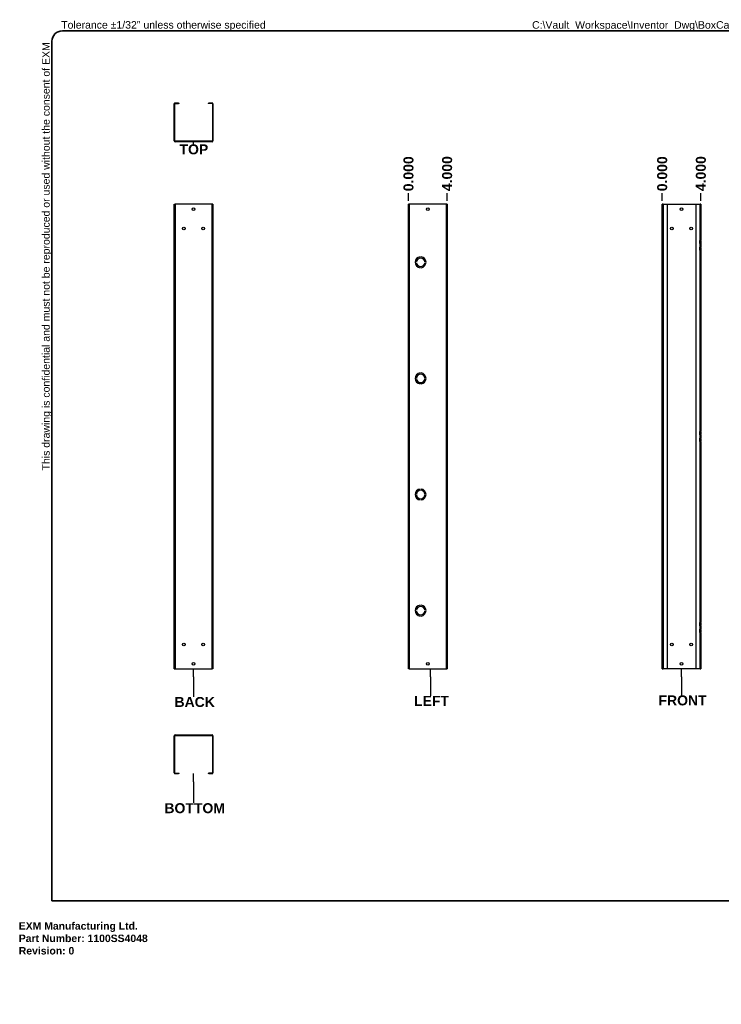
# Model space of a CAD drawing. Header units: inches. Extents: x 0 to 186, y -11 to 121.
# Tile 1 of 3: x 0 to 94, y -11 to 121. Entities that reach past the tile are written whole.
import ezdxf

# ---------------------------------------------------------------- set-up
doc = ezdxf.new("R2010")
doc.units = ezdxf.units.IN
doc.header["$LTSCALE"] = 11.188006
doc.header["$MEASUREMENT"] = 0
doc.layers.get('0').update_dxf_attribs({"lineweight": 25})
for name, color, linetype, lineweight in [('Dimensions(ANSI)', 7, 'Continuous', 25), ('Sketch Geometry(ANSI)', 7, 'Continuous', 25), ('Symbols(ANSI)', 7, 'Continuous', 25), ('Visible Edges(ANSI)', 7, 'Continuous', 25), ('Visible Tangent Edges(ANSI)', 7, 'Continuous', 25)]:
    doc.layers.add(name, color=color, linetype=linetype, lineweight=lineweight)
doc.styles.add('Current-ANSI', font='arial.ttf')
doc.styles.add('Dimension-ANSI', font='arialbd.ttf')
doc.styles.get("Standard").update_dxf_attribs({"font": 'arialbd.ttf'})
doc.dimstyles.new('INCH-ANSI-VERTICAL', dxfattribs={"dimscale": 11.188006, "dimtxt": 0.12, "dimasz": 0.098425, "dimexe": 0.04, "dimexo": 0.04, "dimgap": 0.031496, "dimtad": 0, "dimtih": 1, "dimtoh": 1, "dimdec": 3, "dimrnd": 1e-08, "dimzin": 0, "dimdsep": 46, "dimtxsty": 'Dimension-ANSI', "dimcen": 0.09, "dimdle": 0.312, "dimclrd": 179, "dimclre": 179, "dimclrt": 7, "dimadec": 1, "dimazin": 0, "dimtfac": 1, "dimtdec": 3, "dimtofl": 0, "dimtmove": 0, "dimatfit": 3, "dimfxl": 1, "dimtolj": 1, "dimtzin": 4, "dimlwd": 25, "dimlwe": 25, "dimarcsym": 0})

# ---------------------------------------------------------------- blocks, each defined once
blk = doc.blocks.new('Datum Identifier7')
at = {"layer": 'Symbols(ANSI)', "color": 7, "linetype": 'Continuous', "lineweight": 25}
blk.add_line((2.098, 9.333), (2.098, 9.362), dxfattribs=at)
at = {"layer": 'Symbols(ANSI)', "color": 7, "insert": (1.929, 9.209), "char_height": 0.12, "attachment_point": 7, "style": 'Dimension-ANSI'}
blk.add_mtext('TOP', dxfattribs=at)
blk = doc.blocks.new('*D10')
at = {"layer": 'Defpoints', "color": 0, "linetype": 'Continuous', "transparency": 16777216}
for p in [(86.4, 97.82), (86.4, 96.35), (86.4, 96.35)]:
    blk.add_point(p, dxfattribs=at)
at = {"layer": 'Dimensions(ANSI)', "color": 179, "linetype": 'Continuous', "lineweight": 25, "true_color": 0x262658, "transparency": 16777216}
blk.add_line((86.4, 96.8), (86.4, 97.82), dxfattribs=at)
at = {"layer": 'Dimensions(ANSI)', "color": 7, "linetype": 'Continuous', "lineweight": 25, "transparency": 16777216, "insert": (86.4, 100.44), "char_height": 1.343, "attachment_point": 5, "rotation": 90, "style": 'Dimension-ANSI'}
blk.add_mtext('\\A1;0.000', dxfattribs=at)
blk = doc.blocks.new('*D11')
at = {"layer": 'Defpoints', "color": 0, "linetype": 'Continuous', "transparency": 16777216}
for p in [(91.59, 97.82), (86.4, 96.35), (91.59, 96.35)]:
    blk.add_point(p, dxfattribs=at)
at = {"layer": 'Dimensions(ANSI)', "color": 179, "linetype": 'Continuous', "lineweight": 25, "true_color": 0x262658, "transparency": 16777216}
blk.add_line((91.59, 96.8), (91.59, 97.82), dxfattribs=at)
at = {"layer": 'Dimensions(ANSI)', "color": 7, "linetype": 'Continuous', "lineweight": 25, "transparency": 16777216, "insert": (91.59, 100.46), "char_height": 1.343, "attachment_point": 5, "rotation": 90, "style": 'Dimension-ANSI'}
blk.add_mtext('\\A1;4.000', dxfattribs=at)
blk = doc.blocks.new('*D14')
at = {"layer": 'Defpoints', "color": 0, "linetype": 'Continuous', "transparency": 16777216}
for p in [(52.33, 97.82), (52.33, 96.35), (52.33, 96.35)]:
    blk.add_point(p, dxfattribs=at)
at = {"layer": 'Dimensions(ANSI)', "color": 179, "linetype": 'Continuous', "lineweight": 25, "true_color": 0x262658, "transparency": 16777216}
blk.add_line((52.33, 96.8), (52.33, 97.82), dxfattribs=at)
at = {"layer": 'Dimensions(ANSI)', "color": 7, "linetype": 'Continuous', "lineweight": 25, "transparency": 16777216, "insert": (52.33, 100.44), "char_height": 1.343, "attachment_point": 5, "rotation": 90, "style": 'Dimension-ANSI'}
blk.add_mtext('\\A1;0.000', dxfattribs=at)
blk = doc.blocks.new('*D15')
at = {"layer": 'Defpoints', "color": 0, "linetype": 'Continuous', "transparency": 16777216}
for p in [(57.52, 97.82), (52.33, 96.35), (57.52, 96.35)]:
    blk.add_point(p, dxfattribs=at)
at = {"layer": 'Dimensions(ANSI)', "color": 179, "linetype": 'Continuous', "lineweight": 25, "true_color": 0x262658, "transparency": 16777216}
blk.add_line((57.52, 96.8), (57.52, 97.82), dxfattribs=at)
at = {"layer": 'Dimensions(ANSI)', "color": 7, "linetype": 'Continuous', "lineweight": 25, "transparency": 16777216, "insert": (57.52, 100.46), "char_height": 1.343, "attachment_point": 5, "rotation": 90, "style": 'Dimension-ANSI'}
blk.add_mtext('\\A1;4.000', dxfattribs=at)
blk = doc.blocks.new('Datum Identifier8')
at = {"layer": 'Symbols(ANSI)', "color": 7, "linetype": 'Continuous', "lineweight": 25}
for p, q in [((7.954, 2.942), (7.954, 3.041)), ((7.954, 2.942), (7.954, 2.907)), ((7.954, 2.907), (7.954, 2.723))]:
    blk.add_line(p, q, dxfattribs=at)
at = {"layer": 'Symbols(ANSI)', "color": 7, "insert": (7.678, 2.599), "char_height": 0.12, "attachment_point": 7, "style": 'Dimension-ANSI'}
blk.add_mtext('FRONT', dxfattribs=at)
blk = doc.blocks.new('Datum Identifier9')
at = {"layer": 'Symbols(ANSI)', "color": 7, "linetype": 'Continuous', "lineweight": 25}
for p, q in [((2.098, 2.942), (2.098, 3.041)), ((2.098, 2.942), (2.098, 2.888)), ((2.098, 2.888), (2.098, 2.704))]:
    blk.add_line(p, q, dxfattribs=at)
at = {"layer": 'Symbols(ANSI)', "color": 7, "insert": (1.869, 2.58), "char_height": 0.12, "attachment_point": 7, "style": 'Dimension-ANSI'}
blk.add_mtext('BACK', dxfattribs=at)
blk = doc.blocks.new('Datum Identifier10')
at = {"layer": 'Symbols(ANSI)', "color": 7, "linetype": 'Continuous', "lineweight": 25}
for p, q in [((2.098, 1.684), (2.098, 1.782)), ((2.098, 1.684), (2.098, 1.663)), ((2.098, 1.663), (2.098, 1.43))]:
    blk.add_line(p, q, dxfattribs=at)
at = {"layer": 'Symbols(ANSI)', "color": 7, "insert": (1.748, 1.306), "char_height": 0.12, "attachment_point": 7, "style": 'Dimension-ANSI'}
blk.add_mtext('BOTTOM', dxfattribs=at)
blk = doc.blocks.new('Datum Identifier12')
at = {"layer": 'Symbols(ANSI)', "color": 7, "linetype": 'Continuous', "lineweight": 25}
for p, q in [((4.94, 2.942), (4.94, 3.041)), ((4.94, 2.942), (4.94, 2.899)), ((4.94, 2.899), (4.94, 2.715))]:
    blk.add_line(p, q, dxfattribs=at)
at = {"layer": 'Symbols(ANSI)', "color": 7, "insert": (4.744, 2.595), "char_height": 0.12, "attachment_point": 7, "style": 'Dimension-ANSI'}
blk.add_mtext('LEFT', dxfattribs=at)
blk = doc.blocks.new('Borders 1_EXM - B (Inch)-1100SS4048B_merged.idw')
at = {"layer": 'Sketch Geometry(ANSI)', "linetype": 'Continuous', "lineweight": 35}
for p, q in [((16.398, 10.692), (0.523, 10.692)), ((0.398, 10.567), (0.398, 0.255)), ((16.523, 0.38), (16.523, 10.567)), ((0.398, 0.255), (16.398, 0.255))]:
    blk.add_line(p, q, dxfattribs=at)
for centre, start, end in [((0.523, 10.567), 90, 180), ((16.398, 10.567), 0, 90), ((16.398, 0.38), 270, 0)]:
    blk.add_arc(centre, 0.125, start, end, dxfattribs=at)
at = {"layer": 'Symbols(ANSI)', "color": 7, "char_height": 0.09, "attachment_point": 7, "style": 'Current-ANSI'}
for s, insert in [('Tolerance ±1/32" unless otherwise specified', (0.509, 10.692)), ('Tolérance ±1/32" sauf spécification contraire', (13.93, 10.691))]:
    blk.add_mtext(s, dxfattribs=dict(at, insert=insert))
for s, insert, rotation in [('This drawing is confidential and must not be reproduced or used without the consent of EXM', (0.398, 5.419), 90), ('Ce dessin est confidentiel et ne doit pas être reproduit ou utilisé sans le consentement de EXM', (16.522, 10.576), 270)]:
    blk.add_mtext(s, dxfattribs=dict(at, insert=insert, rotation=rotation))
at = {"layer": 'Symbols(ANSI)', "color": 7, "style": 'Current-ANSI'}
blk.add_attdef('FILENAME_AND_PATH_001', (6.16, 10.718), '', height=0.09, dxfattribs=at)

msp = doc.modelspace()

# ---------------------------------------------------------------- linework, layer by layer
at = {"layer": 'Visible Edges(ANSI)'}
for p, q in [((20.875, 109.8554), (20.8803, 109.8554)), ((20.875, 109.8216), (20.875, 109.8554)), ((20.875, 104.8505), (20.875, 109.8216)), ((20.9465, 104.8505), (20.9465, 109.8216)), ((21.4464, 109.9333), (20.9867, 109.9333)), ((20.9867, 109.8619), (21.4464, 109.8619)), ((21.4464, 109.9333), (21.5243, 109.9333)), ((21.5243, 109.8619), (21.4464, 109.8619)), ((21.5243, 109.8619), (21.5243, 109.9333)), ((25.4202, 109.9333), (25.4202, 109.8619)), ((25.4202, 109.9333), (25.4981, 109.9333)), ((25.4981, 109.8619), (25.4202, 109.8619)), ((25.9578, 109.9333), (25.4981, 109.9333)), ((25.9578, 109.8619), (25.4981, 109.8619)), ((25.9981, 109.8216), (25.9981, 104.8505)), ((26.0695, 109.8216), (26.0695, 104.8505)), ((25.9578, 104.8103), (20.9867, 104.8103)), ((25.9578, 104.7389), (20.9867, 104.7389)), ((20.875, 96.3539), (20.9867, 96.3539)), ((20.875, 34.0207), (20.875, 96.3539)), ((25.9578, 96.3539), (20.9867, 96.3539)), ((26.0695, 96.3539), (25.9578, 96.3539)), ((26.0695, 96.3539), (26.0695, 34.0207)), ((52.4409, 96.3539), (52.3292, 96.3539)), ((52.3292, 34.0207), (52.3292, 96.3539)), ((57.4119, 96.3539), (52.4409, 96.3539)), ((57.5236, 96.3539), (57.4119, 96.3539)), ((57.5236, 96.3539), (57.5236, 34.0207)), ((86.5072, 96.3539), (86.3955, 96.3539)), ((86.3955, 34.0207), (86.3955, 96.3539)), ((86.5072, 96.3539), (86.9669, 96.3539)), ((86.9669, 96.3539), (91.0185, 96.3539)), ((87.0448, 96.276), (87.0448, 34.0987)), ((90.9406, 34.0987), (90.9406, 96.276)), ((91.0185, 96.3539), (91.4782, 96.3539)), ((91.5899, 96.3539), (91.4782, 96.3539)), ((91.5899, 96.3539), (91.5899, 91.4978)), ((91.4471, 91.4978), (91.4782, 91.4978)), ((91.4471, 91.0653), (91.4471, 91.4978)), ((91.5847, 91.4978), (91.4782, 91.4978)), ((91.5185, 91.4978), (91.5185, 91.4179)), ((91.5185, 91.4179), (91.5899, 91.4179)), ((91.5185, 91.1452), (91.5185, 91.4179)), ((91.5899, 91.4978), (91.5847, 91.4978)), ((91.5899, 91.4179), (91.5899, 91.4978)), ((91.5899, 91.4179), (91.5899, 91.1452)), ((91.4782, 91.0653), (91.4471, 91.0653)), ((91.4471, 90.6043), (91.4782, 90.6043)), ((91.4471, 90.1719), (91.4471, 90.6043)), ((91.4782, 90.1719), (91.4471, 90.1719)), ((91.4782, 91.0653), (91.5847, 91.0653)), ((91.5847, 90.6043), (91.4782, 90.6043)), ((91.4782, 90.1719), (91.5847, 90.1719)), ((91.5899, 91.1452), (91.5185, 91.1452)), ((91.5185, 91.1452), (91.5185, 91.0653)), ((91.5185, 90.6043), (91.5185, 90.5245)), ((91.5185, 90.5245), (91.5899, 90.5245)), ((91.5185, 90.2518), (91.5185, 90.5245)), ((91.5899, 90.2518), (91.5185, 90.2518)), ((91.5185, 90.2518), (91.5185, 90.1719)), ((91.5847, 91.0653), (91.5899, 91.0653)), ((91.5899, 90.6043), (91.5847, 90.6043)), ((91.5847, 90.1719), (91.5899, 90.1719)), ((91.5899, 91.0653), (91.5899, 91.1452)), ((91.5899, 91.0653), (91.5899, 90.6043)), ((91.5899, 90.5245), (91.5899, 90.6043)), ((91.5899, 90.5245), (91.5899, 90.2518)), ((91.5899, 90.1719), (91.5899, 90.2518)), ((91.5899, 90.1719), (91.5899, 65.8503)), ((53.3868, 88.6142), (53.3867, 88.6142)), ((53.8875, 89.2898), (53.8875, 89.2897)), ((54.0174, 89.2897), (54.0174, 89.2898)), ((54.5182, 88.6142), (54.5181, 88.6142)), ((53.3867, 88.5103), (53.3868, 88.5103)), ((53.8875, 87.8348), (53.8875, 87.8347)), ((54.0174, 87.8347), (54.0174, 87.8348)), ((54.5181, 88.5103), (54.5182, 88.5103)), ((53.3868, 73.0309), (53.3867, 73.0309)), ((53.3867, 72.927), (53.3868, 72.927)), ((53.8875, 73.7065), (53.8875, 73.7064)), ((54.0174, 73.7064), (54.0174, 73.7065)), ((54.5182, 73.0309), (54.5181, 73.0309)), ((54.5181, 72.927), (54.5182, 72.927)), ((53.8875, 72.2515), (53.8875, 72.2514)), ((54.0174, 72.2514), (54.0174, 72.2515)), ((91.4471, 65.8503), (91.4782, 65.8503)), ((91.4471, 65.4178), (91.4471, 65.8503)), ((91.4782, 65.4178), (91.4471, 65.4178)), ((91.4471, 64.9568), (91.4782, 64.9568)), ((91.4471, 64.5244), (91.4471, 64.9568)), ((91.5847, 65.8503), (91.4782, 65.8503)), ((91.4782, 65.4178), (91.5847, 65.4178)), ((91.5847, 64.9568), (91.4782, 64.9568)), ((91.5185, 65.8503), (91.5185, 65.7704)), ((91.5185, 65.7704), (91.5899, 65.7704)), ((91.5185, 65.4977), (91.5185, 65.7704)), ((91.5899, 65.4977), (91.5185, 65.4977)), ((91.5185, 65.4977), (91.5185, 65.4178)), ((91.5185, 64.9568), (91.5185, 64.877)), ((91.5185, 64.877), (91.5899, 64.877)), ((91.5185, 64.6042), (91.5185, 64.877)), ((91.5899, 65.8503), (91.5847, 65.8503)), ((91.5847, 65.4178), (91.5899, 65.4178)), ((91.5899, 64.9568), (91.5847, 64.9568)), ((91.5899, 65.7704), (91.5899, 65.8503)), ((91.5899, 65.7704), (91.5899, 65.4977)), ((91.5899, 65.4178), (91.5899, 65.4977)), ((91.5899, 65.4178), (91.5899, 64.9568)), ((91.5899, 64.877), (91.5899, 64.9568)), ((91.5899, 64.877), (91.5899, 64.6042)), ((91.4782, 64.5244), (91.4471, 64.5244)), ((91.4782, 64.5244), (91.5847, 64.5244)), ((91.5899, 64.6042), (91.5185, 64.6042)), ((91.5185, 64.6042), (91.5185, 64.5244)), ((91.5847, 64.5244), (91.5899, 64.5244)), ((91.5899, 64.5244), (91.5899, 64.6042)), ((91.5899, 64.5244), (91.5899, 40.2028)), ((53.3868, 57.4476), (53.3867, 57.4476)), ((53.3867, 57.3437), (53.3868, 57.3437)), ((53.8875, 58.1233), (53.8875, 58.1231)), ((54.0174, 58.1231), (54.0174, 58.1233)), ((54.5182, 57.4476), (54.5181, 57.4476)), ((54.5181, 57.3437), (54.5182, 57.3437)), ((53.8875, 56.6682), (53.8875, 56.6681)), ((54.0174, 56.6681), (54.0174, 56.6682)), ((53.8875, 42.54), (53.8875, 42.5398)), ((54.0174, 42.5398), (54.0174, 42.54)), ((53.3868, 41.8643), (53.3867, 41.8643)), ((53.3867, 41.7604), (53.3868, 41.7604)), ((53.8875, 41.0849), (53.8875, 41.0848)), ((54.0174, 41.0848), (54.0174, 41.0849)), ((54.5182, 41.8643), (54.5181, 41.8643)), ((54.5181, 41.7604), (54.5182, 41.7604)), ((91.4471, 39.7703), (91.4471, 40.2028)), ((91.4471, 40.2028), (91.4782, 40.2028)), ((91.4782, 39.7703), (91.4471, 39.7703)), ((91.5847, 40.2028), (91.4782, 40.2028)), ((91.4782, 39.7703), (91.5847, 39.7703)), ((91.5185, 40.2028), (91.5185, 40.1229)), ((91.5185, 39.8502), (91.5185, 40.1229)), ((91.5185, 40.1229), (91.5899, 40.1229)), ((91.5185, 39.8502), (91.5185, 39.7703)), ((91.5899, 39.8502), (91.5185, 39.8502)), ((91.5899, 40.2028), (91.5847, 40.2028)), ((91.5847, 39.7703), (91.5899, 39.7703)), ((91.5899, 40.1229), (91.5899, 40.2028)), ((91.5899, 40.1229), (91.5899, 39.8502)), ((91.5899, 39.7703), (91.5899, 39.8502)), ((91.5899, 39.7703), (91.5899, 39.3093)), ((91.4471, 38.8769), (91.4471, 39.3093)), ((91.4471, 39.3093), (91.4782, 39.3093)), ((91.4782, 38.8769), (91.4471, 38.8769)), ((91.5847, 39.3093), (91.4782, 39.3093)), ((91.4782, 38.8769), (91.5847, 38.8769)), ((91.5185, 39.3093), (91.5185, 39.2295)), ((91.5185, 38.9567), (91.5185, 39.2295)), ((91.5185, 39.2295), (91.5899, 39.2295)), ((91.5185, 38.9567), (91.5185, 38.8769)), ((91.5899, 38.9567), (91.5185, 38.9567)), ((91.5899, 39.3093), (91.5847, 39.3093)), ((91.5847, 38.8769), (91.5899, 38.8769)), ((91.5899, 39.2295), (91.5899, 39.3093)), ((91.5899, 39.2295), (91.5899, 38.9567)), ((91.5899, 38.8769), (91.5899, 38.9567)), ((91.5899, 38.8769), (91.5899, 34.0207)), ((20.875, 34.0207), (20.9867, 34.0207)), ((20.9867, 34.0207), (25.9578, 34.0207)), ((26.0695, 34.0207), (25.9578, 34.0207)), ((52.4409, 34.0207), (52.3292, 34.0207)), ((52.4409, 34.0207), (57.4119, 34.0207)), ((57.4119, 34.0207), (57.5236, 34.0207)), ((86.3955, 34.0207), (86.5072, 34.0207)), ((86.9669, 34.0207), (86.5072, 34.0207)), ((91.0185, 34.0207), (86.9669, 34.0207)), ((91.4782, 34.0207), (91.0185, 34.0207)), ((91.4782, 34.0207), (91.5899, 34.0207)), ((20.9867, 25.1311), (25.9578, 25.1311)), ((20.875, 20.0484), (20.875, 25.0194)), ((20.9465, 20.0484), (20.9465, 25.0194)), ((20.9867, 25.0597), (25.9578, 25.0597)), ((25.9981, 25.0194), (25.9981, 20.0484)), ((26.0695, 25.0194), (26.0695, 20.0484)), ((20.875, 20.0484), (20.875, 20.0146)), ((20.8803, 20.0146), (20.875, 20.0146)), ((20.9867, 20.0081), (21.4464, 20.0081)), ((20.9867, 19.9367), (21.4464, 19.9367)), ((21.4464, 20.0081), (21.5243, 20.0081)), ((21.5243, 19.9367), (21.4464, 19.9367)), ((21.5243, 19.9367), (21.5243, 20.0081)), ((25.4202, 20.0081), (25.4981, 20.0081)), ((25.4202, 20.0081), (25.4202, 19.9367)), ((25.4981, 19.9367), (25.4202, 19.9367)), ((25.9578, 20.0081), (25.4981, 20.0081)), ((25.4981, 19.9367), (25.9578, 19.9367))]:
    msp.add_line(p, q, dxfattribs=at)
for centre in [(23.4723, 95.7046), (54.9264, 95.7046), (88.9927, 95.7046), (22.1737, 93.1074), (24.7709, 93.1074), (87.6941, 93.1074), (90.2913, 93.1074), (22.1737, 37.2673), (24.7709, 37.2673), (87.6941, 37.2673), (90.2913, 37.2673), (23.4723, 34.67), (54.9264, 34.67), (88.9927, 34.67)]:
    msp.add_circle(centre, 0.1825, dxfattribs=at)
for centre, radius, start, end in [((20.9867, 109.8216), 0.1117, 90, 180), ((20.9867, 109.8216), 0.0403, 90, 180), ((25.9578, 109.8216), 0.1117, 0, 90), ((25.9578, 109.8216), 0.0403, 0, 90), ((20.9867, 104.8505), 0.1117, 180, 270), ((20.9867, 104.8505), 0.0403, 180, 270), ((25.9578, 104.8505), 0.1117, 270, 0), ((25.9578, 104.8505), 0.0403, 270, 0), ((86.9669, 96.276), 0.0779, 0, 90), ((91.0185, 96.276), 0.0779, 90, 180), ((53.9524, 88.5623), 0.7305, 95.099689, 264.900311), ((53.9524, 88.5623), 0.7303, 95.100598, 264.899402), ((53.9524, 88.5623), 0.5681, 5.245797, 174.754203), ((53.9524, 88.5623), 0.568, 5.247, 174.753), ((53.9524, 88.5623), 0.7305, 275.099689, 84.900311), ((53.9524, 88.5623), 0.7303, 275.100598, 84.899402), ((53.9524, 88.5623), 0.5681, 185.245797, 354.754203), ((53.9524, 88.5623), 0.568, 185.247, 354.753), ((53.9524, 72.979), 0.7305, 95.099689, 264.900311), ((53.9524, 72.979), 0.7303, 95.100598, 264.899402), ((53.9524, 72.979), 0.5681, 5.245797, 174.754203), ((53.9524, 72.979), 0.5681, 185.245797, 354.754203), ((53.9524, 72.979), 0.568, 5.247, 174.753), ((53.9524, 72.979), 0.568, 185.247, 354.753), ((53.9524, 72.979), 0.7305, 275.099689, 84.900311), ((53.9524, 72.979), 0.7303, 275.100598, 84.899402), ((53.9524, 57.3957), 0.7305, 95.099689, 264.900311), ((53.9524, 57.3957), 0.7303, 95.100598, 264.899402), ((53.9524, 57.3957), 0.5681, 5.245797, 174.754203), ((53.9524, 57.3957), 0.5681, 185.245797, 354.754203), ((53.9524, 57.3957), 0.568, 5.247, 174.753), ((53.9524, 57.3957), 0.568, 185.247, 354.753), ((53.9524, 57.3957), 0.7305, 275.099689, 84.900311), ((53.9524, 57.3957), 0.7303, 275.100598, 84.899402), ((53.9524, 41.8124), 0.7305, 95.099689, 264.900311), ((53.9524, 41.8124), 0.7303, 95.100598, 264.899402), ((53.9524, 41.8124), 0.5681, 5.245797, 174.754203), ((53.9524, 41.8124), 0.568, 5.247, 174.753), ((53.9524, 41.8124), 0.7305, 275.099689, 84.900311), ((53.9524, 41.8124), 0.7303, 275.100598, 84.899402), ((53.9524, 41.8124), 0.5681, 185.245797, 354.754203), ((53.9524, 41.8124), 0.568, 185.247, 354.753), ((86.9669, 34.0987), 0.0779, 270, 0), ((91.0185, 34.0987), 0.0779, 180, 270), ((20.9867, 25.0194), 0.1117, 90, 180), ((25.9578, 25.0194), 0.1117, 0, 90), ((20.9867, 25.0194), 0.0403, 90, 180), ((25.9578, 25.0194), 0.0403, 0, 90), ((20.9867, 20.0484), 0.1117, 180, 270), ((20.9867, 20.0484), 0.0403, 180, 270), ((25.9578, 20.0484), 0.1117, 270, 0), ((25.9578, 20.0484), 0.0403, 270, 0)]:
    msp.add_arc(centre, radius, start, end, dxfattribs=at)
at = {"layer": 'Visible Tangent Edges(ANSI)'}
for p, q in [((20.9465, 109.8216), (20.875, 109.8216)), ((20.9867, 109.9333), (20.9867, 109.8619)), ((21.4464, 109.9333), (21.4464, 109.8619)), ((25.4981, 109.8619), (25.4981, 109.9333)), ((25.9578, 109.8619), (25.9578, 109.9333)), ((26.0695, 109.8216), (25.9981, 109.8216)), ((20.9867, 96.3539), (20.9867, 34.0207)), ((25.9578, 34.0207), (25.9578, 96.3539)), ((52.4409, 96.3539), (52.4409, 34.0207)), ((57.4119, 34.0207), (57.4119, 96.3539)), ((86.5072, 96.3539), (86.5072, 34.0207)), ((91.4782, 91.4978), (91.4782, 96.3539)), ((91.4782, 91.0653), (91.4782, 91.4978)), ((91.4782, 90.6043), (91.4782, 91.0653)), ((91.4782, 90.1719), (91.4782, 90.6043)), ((91.4782, 65.8503), (91.4782, 90.1719)), ((91.4782, 65.4178), (91.4782, 65.8503)), ((91.4782, 64.9568), (91.4782, 65.4178)), ((91.4782, 64.5244), (91.4782, 64.9568)), ((91.4782, 40.2028), (91.4782, 64.5244)), ((91.4782, 39.7703), (91.4782, 40.2028)), ((91.4782, 39.3093), (91.4782, 39.7703)), ((91.4782, 38.8769), (91.4782, 39.3093)), ((91.4782, 34.0207), (91.4782, 38.8769)), ((20.875, 20.0484), (20.9465, 20.0484)), ((20.9867, 20.0081), (20.9867, 19.9367)), ((21.4464, 20.0081), (21.4464, 19.9367)), ((25.4981, 19.9367), (25.4981, 20.0081)), ((25.9578, 19.9367), (25.9578, 20.0081)), ((25.9981, 20.0484), (26.0695, 20.0484))]:
    msp.add_line(p, q, dxfattribs=at)

# ---------------------------------------------------------------- block references
at = {"xscale": 11.18800553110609, "yscale": 11.18800553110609, "zscale": 11.18800553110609}
msp.add_blockref('Borders 1_EXM - B (Inch)-1100SS4048B_merged.idw', (0, 0), dxfattribs=at).add_auto_attribs({'FILENAME_AND_PATH_001': 'C:\\Vault_Workspace\\Inventor_Dwg\\BoxCad\\Result\\1100SS4048\\1100SS4048.idw'})
at = {"layer": 'Symbols(ANSI)', "xscale": 11.18800553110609, "yscale": 11.18800553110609, "zscale": 11.18800553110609}
for name in ['Datum Identifier7', 'Datum Identifier9', 'Datum Identifier12', 'Datum Identifier8', 'Datum Identifier10']:
    msp.add_blockref(name, (0, 0), dxfattribs=at)

# ---------------------------------------------------------------- texts
at = {"insert": (0, 0), "char_height": 1, "attachment_point": 1}
msp.add_mtext_dynamic_manual_height_columns('EXM Manufacturing Ltd.\\PPart Number: 1100SS4048\\PRevision: 0', width=6.990976, gutter_width=1, heights=[0], dxfattribs=at).dxf.set("width", 100)

# ---------------------------------------------------------------- dimensions: what is measured, and where the dimension line sits
at = {"layer": 'Dimensions(ANSI)', "color": 179, "linetype": 'Continuous', "lineweight": 25, "true_color": 0x262658}
for feature_location, offset, origin, picture, middle in [((52.3291732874, 96.353908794), (0, 1.4704235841), (52.3291732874, 96.353908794), '*D14', (52.3291732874, 100.4378172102)), ((57.5236, 96.3539), (0, 1.4704), (52.3292, 96.3539), '*D15', (57.5236, 100.4598)), ((86.3954812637, 96.353908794), (0, 1.4704235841), (86.3954812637, 96.353908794), '*D10', (86.3954812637, 100.4378172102)), ((91.5899, 96.3539), (0, 1.4704), (86.3955, 96.3539), '*D11', (91.5899, 100.4598))]:
    dim = msp.add_ordinate_dim(feature_location=feature_location, offset=offset, dtype=1, origin=origin, dimstyle='INCH-ANSI-VERTICAL', override={"dimgap": 0.031496, "dimtad": 0, "dimdec": 3, "dimlfac": 0.770055, "dimtol": 0, "dimlim": 0, "dimtp": 0, "dimtm": 0, "dimtdec": 3}, dxfattribs=at)
    dim.commit()
    dim.dimension.update_dxf_attribs({"geometry": picture, "text_midpoint": middle})

doc.saveas('drawing.dxf')
